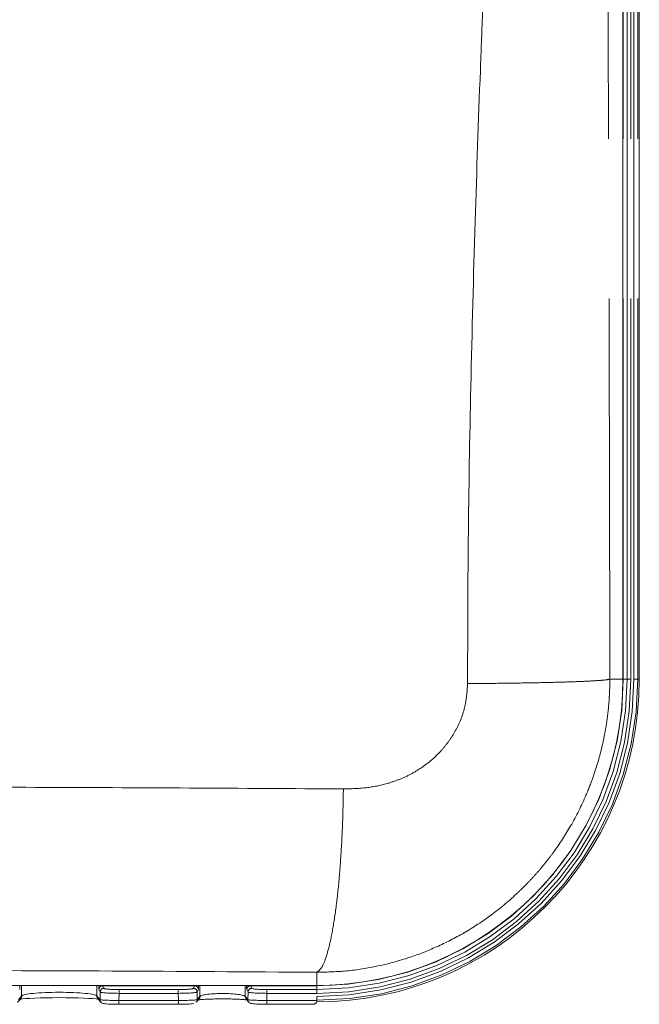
# Model space of a CAD drawing. Header units: millimetres. Extents: x 2 to 601, y 5 to 415.
# Tile 3 of 141: x 48.45 to 53.39, y 23.84 to 31.67. Entities that reach past the tile are written whole.
import ezdxf

# ---------------------------------------------------------------- set-up
doc = ezdxf.new("R2010")
doc.units = ezdxf.units.MM
doc.linetypes.add('PHANTOM', pattern=[12.7, 6.35, -1.27, 1.27, -1.27, 1.27, -1.27])

msp = doc.modelspace()

# ---------------------------------------------------------------- linework, layer by layer
at = {"color": 7, "linetype": 'Continuous', "lineweight": 15}
for p, q in [((53.2555, 26.4228), (53.2555, 42.1511)), ((53.3855, 26.4228), (53.3855, 42.1511)), ((41.5178, 23.9851), (50.8178, 23.9851)), ((49.8878, 23.8963), (49.8878, 23.9851)), ((50.8178, 23.8658), (50.8178, 23.898)), ((48.4358, 23.8519), (48.4607, 23.8801)), ((48.4607, 23.8801), (48.4602, 23.8797)), ((49.0749, 23.8801), (49.0998, 23.8519)), ((49.075, 23.8799), (49.0749, 23.8801)), ((49.0998, 23.8519), (49.0999, 23.8518)), ((49.242, 23.8358), (49.7166, 23.8358)), ((49.8588, 23.8519), (49.8804, 23.8763)), ((49.8588, 23.8519), (49.8588, 23.8519)), ((50.255, 23.8767), (50.277, 23.8519)), ((50.277, 23.8519), (50.2771, 23.8518)), ((50.4192, 23.8358), (50.7894, 23.8358)), ((50.8178, 23.8658), (50.8178, 23.8642))]:
    msp.add_line(p, q, dxfattribs=at)
at = {"color": 7, "linetype": 'PHANTOM', "lineweight": 0}
for p, q in [((53.2579, 42.1511), (53.2579, 26.4228)), ((53.2881, 26.4228), (53.2881, 42.1511)), ((53.318, 42.1511), (53.318, 26.4228)), ((53.3425, 26.4228), (53.3425, 42.1511)), ((53.3725, 42.1511), (53.3725, 26.4228)), ((53.1508, 26.4228), (53.2555, 26.4228)), ((53.2555, 26.4228), (53.2579, 26.4228)), ((53.2881, 26.4228), (53.2579, 26.4228)), ((53.2881, 26.4228), (53.318, 26.4228)), ((53.3725, 26.4228), (53.3425, 26.4228)), ((53.3725, 26.4228), (53.3855, 26.4228)), ((50.8178, 24.0899), (50.8178, 23.9851)), ((48.4682, 23.9006), (48.4682, 23.9851)), ((49.0674, 23.9006), (49.0674, 23.9851)), ((49.1131, 23.9827), (49.1236, 23.9625)), ((49.8455, 23.9827), (49.1131, 23.9827)), ((49.835, 23.9625), (49.8455, 23.9827)), ((50.2475, 23.8973), (50.2475, 23.9851)), ((50.2903, 23.9827), (50.3008, 23.9625)), ((50.8178, 23.9827), (50.2903, 23.9827)), ((50.8178, 23.9851), (50.8178, 23.9827)), ((50.8178, 23.9525), (50.8178, 23.9827)), ((48.4433, 23.8724), (48.4682, 23.9006)), ((49.0674, 23.9006), (49.0923, 23.8724)), ((49.0936, 23.9333), (49.0831, 23.9535)), ((49.0923, 23.8724), (49.0936, 23.9333)), ((49.2433, 23.9226), (49.242, 23.8658)), ((49.2433, 23.9226), (49.2433, 23.9525)), ((49.2433, 23.9525), (49.7153, 23.9525)), ((49.7153, 23.9226), (49.2433, 23.9226)), ((49.7153, 23.9226), (49.7153, 23.9525)), ((49.7166, 23.8658), (49.7153, 23.9226)), ((49.8755, 23.9535), (49.865, 23.9333)), ((49.865, 23.9333), (49.8663, 23.8724)), ((49.8663, 23.8724), (49.8878, 23.8967)), ((50.2475, 23.8973), (50.2695, 23.8724)), ((50.2708, 23.9333), (50.2603, 23.9535)), ((50.2695, 23.8724), (50.2708, 23.9333)), ((50.4205, 23.9226), (50.4192, 23.8658)), ((50.4205, 23.9525), (50.8178, 23.9525)), ((50.4205, 23.9525), (50.4205, 23.9226)), ((50.8178, 23.9226), (50.4205, 23.9226)), ((50.8178, 23.9525), (50.8178, 23.9226)), ((49.242, 23.8358), (49.242, 23.8658)), ((49.242, 23.8658), (49.7166, 23.8658)), ((49.7166, 23.8358), (49.7166, 23.8658)), ((50.4192, 23.8358), (50.4192, 23.8658)), ((50.4192, 23.8658), (50.8178, 23.8658))]:
    msp.add_line(p, q, dxfattribs=at)
at = {"color": 7, "linetype": 'Continuous', "lineweight": 15}
for centre, radius, start, end in [((50.8178, 26.4228), 2.4377, 270, 0), ((50.8178, 26.4228), 2.5677, 270, 0), ((50.2774, 23.8965), 0.0299, 178.57188, 221.49015), ((49.1222, 23.8719), 0.0301, 222.03877, 270.01783), ((50.2994, 23.8719), 0.0301, 222.03669, 270.01991)]:
    msp.add_arc(centre, radius, start, end, dxfattribs=at)
at = {"color": 7, "linetype": 'PHANTOM', "lineweight": 0}
for centre, radius, start, end in [((50.8178, 26.4228), 2.5248, 270, 0), ((50.8178, 26.4228), 2.5547, 270, 0), ((50.8178, 26.4228), 2.4703, 270, 0), ((50.8178, 26.4228), 2.5002, 270, 0), ((50.8178, 26.4228), 2.4401, 270, 0), ((49.1132, 23.9526), 0.0301, 90.16543, 178.37682), ((49.8454, 23.9526), 0.0301, 1.6221, 89.83529), ((50.2904, 23.9526), 0.0301, 90.16543, 178.37647), ((48.4384, 23.8998), 0.0298, 318.43971, 1.49918), ((49.0971, 23.8998), 0.0298, 178.50161, 221.5595), ((49.1237, 23.9324), 0.0301, 90.18422, 178.40477), ((49.8349, 23.9324), 0.0301, 1.59502, 89.81563), ((50.3009, 23.9324), 0.0301, 90.18437, 178.40498), ((49.1222, 23.8717), 0.03, 178.62967, 221.7383), ((49.8364, 23.8717), 0.0299, 318.18294, 1.40361), ((50.2995, 23.8717), 0.03, 178.62828, 221.73969)]:
    msp.add_arc(centre, radius, start, end, dxfattribs=at)
for centre, major_axis, ratio, start_param, end_param in [((48.4509, 24.0133), (-0.0013, 0.06), 0.047474, 3.227805, 4.222923), ((49.0847, 24.0133), (0.0013, 0.06), 0.047474, 2.060263, 3.05538), ((49.1146, 24.0126), (0.0013, 0.03), 0.094807, 2.733854, 3.058564), ((49.844, 24.0126), (-0.0013, 0.03), 0.094807, 3.224621, 3.549331), ((49.8739, 24.0133), (-0.0013, 0.06), 0.047474, 3.227805, 4.222923), ((50.2619, 24.0133), (0.0013, 0.06), 0.047474, 2.060263, 3.05538), ((50.2919, 24.0126), (0.0013, 0.03), 0.094807, 2.733854, 3.058564), ((48.7678, 23.8989), (0.3, 0), 0.107463, 0.05236, 3.089233), ((49.2435, 23.9331), (0.15, -0.0007), 0.069986, 3.187797, 4.711143), ((49.2435, 23.963), (0.12, 0), 0.087467, 3.187091, 4.710437), ((49.7151, 23.963), (0.12, 0), 0.087467, 4.714341, 6.237687), ((49.7151, 23.9331), (0.15, 0.0007), 0.069986, 4.713635, 6.236981), ((50.0678, 23.8959), (0.18, 0), 0.13959, 0.05236, 3.140554), ((50.4207, 23.9331), (0.15, -0.0007), 0.069986, 3.187797, 4.711143), ((50.4207, 23.963), (0.12, 0), 0.087467, 3.187091, 4.710437), ((49.2421, 23.8721), (0.15, -0.0007), 0.041923, 3.188299, 4.711645), ((49.7165, 23.8721), (0.15, 0.0007), 0.041923, 4.713133, 6.236479), ((50.4194, 23.8721), (0.15, -0.0007), 0.041923, 3.188299, 4.711645)]:
    msp.add_ellipse(centre, major_axis=major_axis, ratio=ratio, start_param=start_param, end_param=end_param, dxfattribs=at)
at = {"color": 7, "linetype": 'Continuous', "lineweight": 15}
for centre, major_axis, ratio, start_param, end_param in [((48.7678, 23.8689), (0.33, 0), 0.059274, 0.308806, 2.832505), ((49.2421, 23.8421), (0.12, 0), 0.052395, 3.187879, 4.711225), ((49.7165, 23.8421), (0.12, 0), 0.052395, 4.713553, 6.236899), ((50.4194, 23.8421), (0.12, 0), 0.052395, 3.187879, 4.711225), ((50.7878, 23.8658), (-0.0218, 0.0218), 0.948965, 2.330015, 3.900811)]:
    msp.add_ellipse(centre, major_axis=major_axis, ratio=ratio, start_param=start_param, end_param=end_param, dxfattribs=at)
at = {"color": 7, "linetype": 'PHANTOM', "lineweight": 0}
for points, knots in [([(53.1043, 42.1511), (53.1047, 41.9008), (53.1055, 41.3875), (53.1071, 40.5989), (53.1091, 39.7725), (53.1114, 38.9337), (53.1138, 38.159), (53.1161, 37.4555), (53.1184, 36.7815), (53.1211, 36.0439), (53.1236, 35.3478), (53.1259, 34.7121), (53.1279, 34.175), (53.1299, 33.6586), (53.132, 33.0796), (53.1346, 32.3883), (53.1375, 31.5686), (53.1404, 30.705), (53.1431, 29.8242), (53.1457, 28.9347), (53.1478, 28.0598), (53.1496, 27.2272), (53.1504, 26.6862), (53.1508, 26.4228)], [0, 0, 0, 0, 0.047683, 0.097777, 0.150287, 0.205216, 0.257725, 0.298047, 0.339438, 0.386358, 0.43881, 0.47231, 0.507717, 0.541348, 0.570887, 0.618251, 0.673308, 0.727327, 0.783029, 0.841341, 0.896938, 0.949823, 1, 1, 1, 1]), ([(52.0183, 26.3871), (52.0193, 26.766), (52.0211, 27.5536), (52.0427, 28.7795), (52.0757, 30.0269), (52.1087, 30.9713), (52.1321, 31.5868), (52.145, 31.9151), (52.1569, 32.2116), (52.168, 32.4793), (52.1784, 32.7271), (52.1903, 33.0073), (52.2045, 33.3385), (52.2211, 33.7235), (52.2396, 34.1512), (52.2587, 34.5884), (52.2769, 35.0136), (52.2986, 35.529), (52.3231, 36.1206), (52.349, 36.7726), (52.3713, 37.3591), (52.3911, 37.9145), (52.4101, 38.5065), (52.4316, 39.2739), (52.4514, 40.1855), (52.4654, 41.1769), (52.4665, 41.819), (52.467, 42.1307)], [0, 0, 0, 0, 0.0721793, 0.1500153, 0.2335188, 0.3098537, 0.3299776, 0.3508324, 0.3724198, 0.3865003, 0.4018567, 0.4196569, 0.4399025, 0.4649947, 0.4930459, 0.5214333, 0.5483447, 0.5740949, 0.6196826, 0.6611066, 0.6983671, 0.7314643, 0.7669584, 0.8111614, 0.8776875, 0.9406319, 1, 1, 1, 1]), ([(53.1508, 26.4228), (53.1508, 26.4226), (53.1508, 26.4209), (53.1508, 26.415), (53.1507, 26.3938), (53.15, 26.349), (53.1467, 26.2736), (53.1396, 26.1855), (53.1278, 26.09), (53.112, 25.9929), (53.0892, 25.8839), (53.0576, 25.7639), (53.0154, 25.6335), (52.9472, 25.4599), (52.8467, 25.2593), (52.7347, 25.0872), (52.6476, 24.9728), (52.5909, 24.9039), (52.5341, 24.8401), (52.4777, 24.7811), (52.3736, 24.6792), (52.2156, 24.5467), (51.9968, 24.4028), (51.7782, 24.2909), (51.5436, 24.1995), (51.2983, 24.1341), (51.0496, 24.0957), (50.8918, 24.0917), (50.8178, 24.0899)], [0, 0, 0, 0, 0.000176, 0.001425, 0.00482, 0.017521, 0.038097, 0.066561, 0.089907, 0.116767, 0.147122, 0.180982, 0.218342, 0.259208, 0.333616, 0.401556, 0.426931, 0.451268, 0.474569, 0.496835, 0.518067, 0.593808, 0.665122, 0.732009, 0.794466, 0.870838, 0.939347, 1, 1, 1, 1]), ([(52.0183, 26.3871), (52.0896, 26.3876), (52.2352, 26.3886), (52.4437, 26.3915), (52.6399, 26.3952), (52.8131, 26.3998), (52.9554, 26.4051), (53.0603, 26.4109), (53.1289, 26.4169), (53.1436, 26.4209), (53.1508, 26.4228)], [0, 0, 0, 0, 0.118762, 0.242714, 0.370385, 0.5, 0.629615, 0.757286, 0.881238, 1, 1, 1, 1]), ([(51.0294, 25.5485), (51.0903, 25.5501), (51.208, 25.5532), (51.3596, 25.5839), (51.4814, 25.6252), (51.5781, 25.671), (51.6924, 25.7425), (51.7915, 25.8297), (51.8714, 25.9294), (51.9397, 26.0389), (52.0044, 26.1909), (52.0137, 26.322), (52.0183, 26.3871)], [0, 0, 0, 0, 0.1267288, 0.2449144, 0.3203004, 0.3939568, 0.4668505, 0.5999224, 0.6651194, 0.7305154, 0.8663942, 1, 1, 1, 1]), ([(47.3455, 25.5648), (47.7562, 25.5639), (48.5776, 25.562), (49.8066, 25.5566), (50.6218, 25.5512), (51.0294, 25.5485)], [0, 0, 0, 0, 0.333332, 0.666665, 1, 1, 1, 1]), ([(51.0294, 25.5485), (51.0278, 25.4611), (51.0245, 25.2816), (51.0109, 25.0167), (50.9903, 24.7624), (50.9628, 24.5343), (50.9299, 24.3456), (50.8934, 24.207), (50.8556, 24.1173), (50.8302, 24.0988), (50.8178, 24.0899)], [0, 0, 0, 0, 0.117342, 0.241009, 0.369287, 0.5, 0.630712, 0.758987, 0.882658, 1, 1, 1, 1]), ([(50.8178, 24.0899), (50.2745, 24.0936), (49.1881, 24.101), (48.094, 24.1041), (47.547, 24.1056)], [0, 0, 0, 0, 0.500003, 1, 1, 1, 1])]:
    msp.add_open_spline(points, degree=3, knots=knots, dxfattribs=at)
at = {"color": 7, "linetype": 'Continuous', "lineweight": 15}
for points, knots in [([(49.8801, 23.8763), (49.8823, 23.8791), (49.8869, 23.885), (49.8875, 23.8926), (49.8878, 23.8967)], [0, 0, 0, 0, 0.466536, 1, 1, 1, 1]), ([(49.8706, 23.8697), (49.8709, 23.8698), (49.872, 23.8701), (49.885, 23.8721), (49.9137, 23.8746), (49.9619, 23.8768), (50.0081, 23.8781), (50.036, 23.8782), (50.0423, 23.8782)], [0, 0, 0, 0, 0.073838, 0.23067, 0.453796, 0.69647, 0.931613, 1, 1, 1, 1]), ([(50.0423, 23.8782), (50.057, 23.8783), (50.0928, 23.8785), (50.1496, 23.8776), (50.2033, 23.8757), (50.2391, 23.8733), (50.2494, 23.8719), (50.2526, 23.8714)], [0, 0, 0, 0, 0.162324, 0.395042, 0.634257, 0.88388, 1, 1, 1, 1])]:
    msp.add_open_spline(points, degree=3, knots=knots, dxfattribs=at)

doc.saveas('drawing.dxf')
